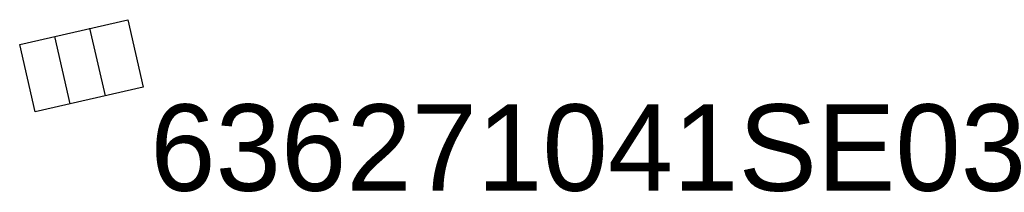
# Model space of a CAD drawing. Extents: x 356718 to 357658, y 5762241 to 5762615.
# Tile 99 of 157: x 357117.6 to 357126.49, y 5762605.64 to 5762607.2. Entities that reach past the tile are written whole.
import ezdxf
from ezdxf.enums import TextEntityAlignment as Align

# ---------------------------------------------------------------- set-up
doc = ezdxf.new("R2010")
doc.units = 0
doc.header["$MEASUREMENT"] = 0
doc.linetypes.add('AUSGEZOGEN', pattern=[0])
doc.layers.get('0').update_dxf_attribs({"linetype": 'AUSGEZOGEN'})
doc.layers.add('111_00131_Symbol', color=7, linetype='AUSGEZOGEN', true_color=0x000000)
doc.layers.add('114_00133_Schachtnummer', color=7, linetype='AUSGEZOGEN', true_color=0x000000)
doc.styles.add('ARIAL', font='arial.ttf', dxfattribs={"height": 1.5})

# ---------------------------------------------------------------- blocks, each defined once
blk = doc.blocks.new('ES')
at = {"color": 0, "linetype": 'AUSGEZOGEN'}
for points in [[(-0.494, -0.319), (-0.494, 0.306), (0.506, 0.306), (0.506, -0.319), (-0.494, -0.319)], [(-0.169, -0.319), (-0.169, 0.306)], [(0.156, -0.319), (0.156, 0.306)]]:
    blk.add_lwpolyline(points, dxfattribs=at)

msp = doc.modelspace()

# ---------------------------------------------------------------- block references
at = {"layer": '111_00131_Symbol', "color": 18, "true_color": 0x000000, "rotation": 12.9}
msp.add_blockref('ES', (357118.149, 5762606.786), dxfattribs=at)

# ---------------------------------------------------------------- texts
at = {"layer": '114_00133_Schachtnummer', "color": 18, "true_color": 0x000000, "style": 'ARIAL'}
msp.add_text('636271041SE03', height=0.781357, dxfattribs=at).set_placement((357118.7759, 5762606.4318), align=Align.TOP_LEFT)

doc.saveas('drawing.dxf')
